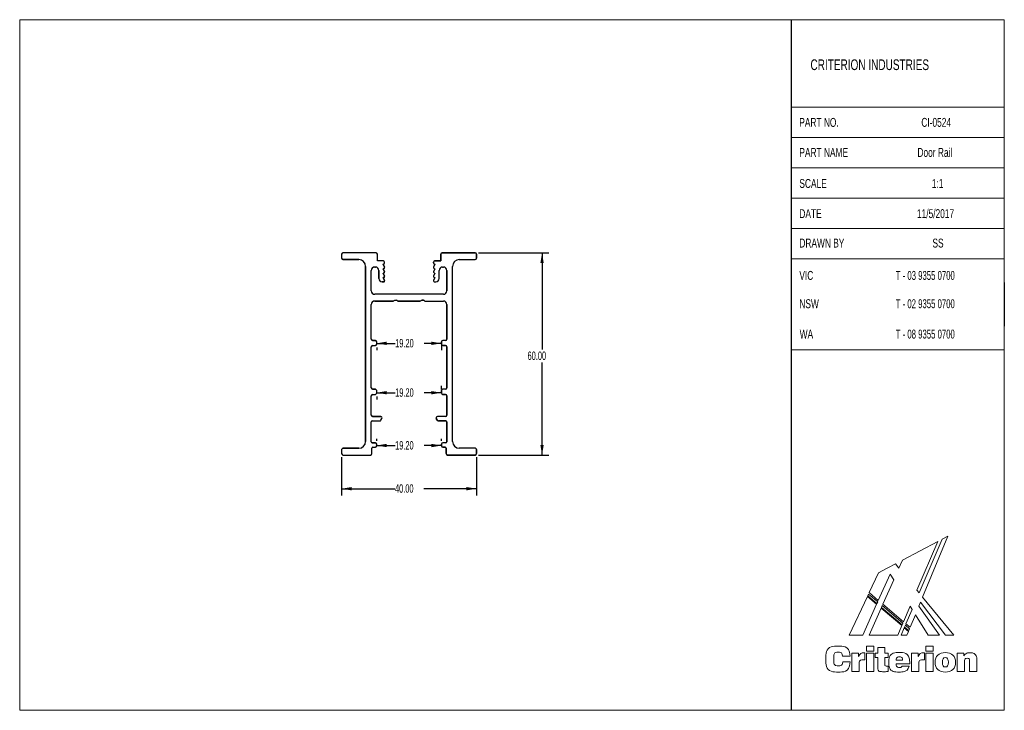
# Model space of a CAD drawing. Header units: millimetres. Extents: x 2 to 295, y 2 to 208.
import ezdxf

# ---------------------------------------------------------------- set-up
doc = ezdxf.new("R2010")
doc.units = ezdxf.units.MM
doc.layers.add('LAYER_1', color=7, linetype='Continuous')
doc.styles.add('SLDTEXTSTYLE0', font='TXT', dxfattribs={"width": 0.7})
doc.styles.add('SLDTEXTSTYLE1', font='TXT', dxfattribs={"width": 0.65})
doc.styles.add('SLDTEXTSTYLE2', font='TXT', dxfattribs={"width": 0.605})
doc.dimstyles.new('SLDDIMSTYLE0', dxfattribs={"dimtxt": 2.5, "dimasz": 3, "dimexe": 0, "dimexo": 0.0625, "dimtad": 0, "dimtih": 1, "dimtoh": 1, "dimrnd": 1e-09, "dimzin": 4, "dimdsep": 46, "dimtxsty": 'SLDTEXTSTYLE2', "dimsah": 1, "dimcen": 0.09, "dimadec": 0, "dimazin": 1, "dimtfac": 1, "dimtofl": 0, "dimtmove": 0, "dimatfit": 3, "dimfxl": 1, "dimfrac": 2, "dimtolj": 1, "dimtzin": 12, "dimarcsym": 0})

# ---------------------------------------------------------------- blocks, each defined once
blk = doc.blocks.new('Block2_1')
at = {"color": 250, "linetype": 'Continuous', "lineweight": 18, "true_color": 0x191924}
for p, q in [((33.25, 38.78), (22.77, 33.23)), ((33.25, 38.78), (22.77, 33.23)), ((27.07, 24.3), (33.25, 38.78)), ((27.07, 24.3), (33.25, 38.78)), ((34.56, 39.46), (27.73, 23.5)), ((34.56, 39.46), (27.73, 23.5)), ((28.74, 22.26), (36.18, 40.32)), ((28.74, 22.26), (36.18, 40.32)), ((36.18, 40.32), (34.56, 39.46)), ((36.18, 40.32), (34.56, 39.46)), ((22.77, 33.23), (21.71, 30.84)), ((22.77, 33.23), (21.71, 30.84)), ((15.65, 29.46), (12.9, 23.57)), ((15.65, 29.46), (12.9, 23.57)), ((18.04, 30.73), (15.65, 29.46)), ((18.04, 30.73), (15.65, 29.46)), ((19.25, 31.37), (18.04, 30.73)), ((19.25, 31.37), (18.04, 30.73)), ((19.91, 31.72), (19.25, 31.37)), ((19.91, 31.72), (19.25, 31.37)), ((19.25, 31.37), (19.25, 31.37)), ((19.25, 31.37), (19.25, 31.37)), ((20.66, 32.12), (19.91, 31.72)), ((20.66, 32.12), (19.91, 31.72)), ((21.71, 30.84), (20.66, 32.12)), ((21.71, 30.84), (20.66, 32.12)), ((15.6, 21.29), (19.07, 29.08)), ((15.6, 21.29), (19.07, 29.08)), ((20.16, 27.34), (16.96, 20.14)), ((20.16, 27.34), (16.96, 20.14)), ((19.07, 29.08), (20.16, 27.34)), ((19.07, 29.08), (20.16, 27.34)), ((12.9, 23.57), (15.6, 21.29)), ((12.9, 23.57), (15.6, 21.29)), ((27.73, 23.5), (27.07, 24.3)), ((27.73, 23.5), (27.07, 24.3)), ((12.37, 22.43), (7, 10.92)), ((12.37, 22.43), (7, 10.92)), ((15.08, 20.13), (12.37, 22.43)), ((15.08, 20.13), (12.37, 22.43)), ((12.72, 23.17), (12.47, 22.64)), ((12.72, 23.17), (12.47, 22.64)), ((12.47, 22.64), (15.18, 20.35)), ((12.47, 22.64), (15.18, 20.35)), ((15.42, 20.88), (12.72, 23.17)), ((15.42, 20.88), (12.72, 23.17)), ((15.18, 20.35), (15.42, 20.88)), ((15.18, 20.35), (15.42, 20.88)), ((27.64, 19.57), (28.13, 20.75)), ((27.64, 19.57), (28.13, 20.75)), ((28.13, 20.75), (35.5, 10.92)), ((28.13, 20.75), (35.5, 10.92)), ((38.03, 10.92), (28.74, 22.26)), ((38.03, 10.92), (28.74, 22.26)), ((10.98, 10.92), (15.08, 20.13)), ((10.98, 10.92), (15.08, 20.13)), ((16.44, 18.98), (12.86, 10.92)), ((16.44, 18.98), (12.86, 10.92)), ((22.57, 13.79), (16.44, 18.98)), ((22.57, 13.79), (16.44, 18.98)), ((16.78, 19.73), (16.54, 19.2)), ((16.78, 19.73), (16.54, 19.2)), ((16.54, 19.2), (22.67, 14.01)), ((16.54, 19.2), (22.67, 14.01)), ((22.9, 14.55), (16.78, 19.73)), ((22.9, 14.55), (16.78, 19.73)), ((16.96, 20.14), (23.07, 14.95)), ((16.96, 20.14), (23.07, 14.95)), ((23.07, 14.95), (25.03, 19.53)), ((23.07, 14.95), (25.03, 19.53)), ((25.62, 18.58), (23.81, 14.34)), ((25.62, 18.58), (23.81, 14.34)), ((25.03, 19.53), (25.62, 18.58)), ((25.03, 19.53), (25.62, 18.58)), ((33.78, 10.92), (27.64, 19.57)), ((33.78, 10.92), (27.64, 19.57)), ((25.06, 13.29), (26.59, 17.03)), ((25.06, 13.29), (26.59, 17.03)), ((26.59, 17.03), (30.4, 10.92)), ((26.59, 17.03), (30.4, 10.92)), ((21.35, 10.92), (22.57, 13.79)), ((21.35, 10.92), (22.57, 13.79)), ((23.3, 13.15), (22.35, 10.92)), ((23.3, 13.15), (22.35, 10.92)), ((22.67, 14.01), (22.9, 14.55)), ((22.67, 14.01), (22.9, 14.55)), ((24.56, 12.08), (23.3, 13.15)), ((24.56, 12.08), (23.3, 13.15)), ((23.63, 13.93), (23.4, 13.37)), ((23.63, 13.93), (23.4, 13.37)), ((23.4, 13.37), (24.65, 12.31)), ((23.4, 13.37), (24.65, 12.31)), ((24.88, 12.87), (23.63, 13.93)), ((24.88, 12.87), (23.63, 13.93)), ((23.81, 14.34), (25.06, 13.29)), ((23.81, 14.34), (25.06, 13.29)), ((24.08, 10.92), (24.56, 12.08)), ((24.08, 10.92), (24.56, 12.08)), ((24.65, 12.31), (24.88, 12.87)), ((24.65, 12.31), (24.88, 12.87)), ((7, 10.92), (10.98, 10.92)), ((7, 10.92), (10.98, 10.92)), ((12.86, 10.92), (21.35, 10.92)), ((12.86, 10.92), (21.35, 10.92)), ((22.35, 10.92), (24.08, 10.92)), ((22.35, 10.92), (24.08, 10.92)), ((30.4, 10.92), (33.78, 10.92)), ((30.4, 10.92), (33.78, 10.92)), ((35.5, 10.92), (38.03, 10.92)), ((35.5, 10.92), (38.03, 10.92)), ((12.07, 7.71), (14.23, 7.71)), ((12.07, 6.16), (12.07, 7.71)), ((14.23, 6.16), (12.07, 6.16)), ((14.23, 7.71), (14.23, 6.16)), ((15.41, 5.61), (15.41, 7.28)), ((15.41, 7.28), (17.54, 7.28)), ((17.54, 7.28), (17.54, 5.61)), ((29.72, 7.71), (31.89, 7.71)), ((29.72, 6.16), (29.72, 7.71)), ((31.89, 6.16), (29.72, 6.16)), ((31.89, 7.71), (31.89, 6.16)), ((7.25, 4.75), (5, 4.75)), ((5.06, 3.04), (7.29, 3.04)), ((7.77, 5.61), (9.75, 5.61)), ((7.77, 0.2), (7.77, 5.61)), ((9.75, 5.61), (9.75, 4.62)), ((11.43, 5.75), (11.63, 5.75)), ((11.63, 5.75), (11.63, 3.6)), ((12.07, 5.61), (14.23, 5.61)), ((12.07, 0.2), (12.07, 5.61)), ((14.23, 5.61), (14.23, 0.2)), ((14.64, 4.37), (14.64, 5.61)), ((14.64, 5.61), (15.41, 5.61)), ((15.41, 4.37), (14.64, 4.37)), ((15.41, 1.66), (15.41, 4.37)), ((17.54, 5.61), (18.55, 5.61)), ((18.55, 4.37), (17.54, 4.37)), ((17.54, 4.37), (17.54, 2.21)), ((18.55, 5.61), (18.55, 4.37)), ((20.89, 3.51), (22.81, 3.51)), ((25.43, 5.61), (27.41, 5.61)), ((25.43, 0.2), (25.43, 5.61)), ((27.41, 5.61), (27.41, 4.62)), ((29.09, 5.75), (29.28, 5.75)), ((29.28, 5.75), (29.28, 3.6)), ((29.72, 5.61), (31.89, 5.61)), ((29.72, 0.2), (29.72, 5.61)), ((31.89, 5.61), (31.89, 0.2)), ((39.01, 5.61), (40.96, 5.61)), ((39.01, 0.2), (39.01, 5.61)), ((40.96, 5.61), (40.96, 4.82)), ((41.16, 2.99), (41.16, 0.2)), ((42.69, 0.2), (42.69, 3)), ((44.84, 3.01), (44.84, 0.2)), ((9.93, 0.2), (7.77, 0.2)), ((9.93, 2.42), (9.93, 0.2)), ((14.23, 0.2), (12.07, 0.2)), ((18.57, 1.72), (18.57, 0.16)), ((24.93, 2.43), (20.89, 2.43)), ((22.7, 1.8), (24.75, 1.8)), ((24.93, 2.56), (24.93, 2.43)), ((27.58, 0.2), (25.43, 0.2)), ((27.58, 2.42), (27.58, 0.2)), ((31.89, 0.2), (29.72, 0.2)), ((41.16, 0.2), (39.01, 0.2)), ((44.84, 0.2), (42.69, 0.2))]:
    blk.add_line(p, q, dxfattribs=at)
for points in [[(7.29, 3.04), (7.16, 1.12), (5.89, 0), (3.78, 0), (1.43, 0), (0, 1.48), (0, 3.86), (0, 6.25), (1.44, 7.72), (3.73, 7.72), (5.85, 7.72), (7.11, 6.65), (7.25, 4.75)], [(5, 4.75), (4.93, 5.5), (4.51, 5.88), (3.76, 5.88), (2.83, 5.88), (2.37, 5.21), (2.37, 3.86), (2.37, 2.52), (2.87, 1.83), (3.82, 1.83), (4.54, 1.83), (4.99, 2.26), (5.06, 3.04)], [(9.75, 4.62), (10.04, 5.42), (10.56, 5.75), (11.43, 5.75)], [(11.63, 3.6), (11.47, 3.62), (11.32, 3.63), (11.19, 3.63), (10.32, 3.63), (9.93, 3.26), (9.93, 2.42)], [(24.75, 1.8), (24.46, 0.63), (23.44, 0.01), (21.77, 0.01), (19.9, 0.01), (18.74, 1.14), (18.74, 2.86), (18.74, 4.67), (19.93, 5.8), (21.85, 5.8), (23.76, 5.8), (24.93, 4.6), (24.93, 2.56)], [(22.81, 3.51), (22.77, 4.18), (22.44, 4.52), (21.83, 4.52), (21.27, 4.52), (20.92, 4.15), (20.89, 3.51)], [(27.41, 4.62), (27.7, 5.42), (28.21, 5.75), (29.09, 5.75)], [(29.28, 3.6), (29.12, 3.62), (28.98, 3.63), (28.85, 3.63), (27.98, 3.63), (27.58, 3.26), (27.58, 2.42)], [(40.96, 4.82), (41.46, 5.45), (42.07, 5.75), (42.86, 5.75), (43.52, 5.75), (44.04, 5.53), (44.39, 5.1), (44.81, 4.6), (44.84, 3.95), (44.84, 3.01)], [(42.69, 3), (42.69, 3.75), (42.55, 4.08), (41.96, 4.08), (41.42, 4.08), (41.16, 3.73), (41.16, 2.99)], [(18.57, 0.16), (18.1, 0.13), (17.65, 0.11), (17.24, 0.11), (15.9, 0.11), (15.41, 0.49), (15.41, 1.66)], [(17.54, 2.21), (17.54, 1.82), (17.75, 1.71), (18.27, 1.71)], [(18.27, 1.71), (18.36, 1.71), (18.46, 1.71), (18.57, 1.72)], [(20.89, 2.43), (20.92, 1.74), (21.27, 1.35), (21.89, 1.35), (22.31, 1.35), (22.59, 1.52), (22.7, 1.8)]]:
    blk.add_open_spline(points, degree=3, dxfattribs=at)
for points, knots in [([(35.48, 0.01), (33.57, 0.01), (32.42, 1.12), (32.42, 2.91), (32.42, 4.7), (33.57, 5.8), (35.48, 5.8)], [2, 2, 2, 2, 3, 3, 3, 4, 4, 4, 4]), ([(35.48, 4.31), (34.82, 4.31), (34.59, 3.87), (34.59, 2.91), (34.59, 1.95), (34.82, 1.51), (35.48, 1.51)], [2, 2, 2, 2, 3, 3, 3, 4, 4, 4, 4]), ([(35.48, 5.8), (37.38, 5.8), (38.53, 4.7), (38.53, 2.91), (38.53, 1.12), (37.38, 0.01), (35.48, 0.01)], [0, 0, 0, 0, 1, 1, 1, 2, 2, 2, 2]), ([(35.48, 1.51), (36.13, 1.51), (36.37, 1.95), (36.37, 2.91), (36.37, 3.87), (36.13, 4.31), (35.48, 4.31)], [0, 0, 0, 0, 1, 1, 1, 2, 2, 2, 2])]:
    blk.add_open_spline(points, degree=3, knots=knots, dxfattribs=at)
blk = doc.blocks.new('_D')
at = {"layer": 'LAYER_1', "color": 1}
for p, q in [((97.98, 77.68), (97.98, 66.28)), ((137.98, 77.68), (137.98, 66.28)), ((97.98, 68.28), (113.8, 68.28)), ((137.98, 68.28), (122.39, 68.28))]:
    blk.add_line(p, q, dxfattribs=at)
for points in [[(97.98, 68.28), (100.98, 67.78), (100.98, 68.78)], [(137.98, 68.28), (134.98, 68.78), (134.98, 67.78)]]:
    blk.add_solid(points, dxfattribs=at)
at = {"layer": 'LAYER_1', "color": 1, "insert": (113.8, 69.59), "char_height": 2.5, "attachment_point": 1, "style": 'SLDTEXTSTYLE2'}
blk.add_mtext('40.00', dxfattribs=at)
blk = doc.blocks.new('_D_1')
at = {"layer": 'LAYER_1', "color": 1}
for p, q in [((108.38, 111.43), (113.85, 111.43)), ((127.58, 111.43), (122.44, 111.43)), ((108.38, 110.18), (108.38, 109.43)), ((127.58, 110.88), (127.58, 109.43))]:
    blk.add_line(p, q, dxfattribs=at)
for points in [[(108.38, 111.43), (111.38, 110.93), (111.38, 111.93)], [(127.58, 111.43), (124.58, 111.93), (124.58, 110.93)]]:
    blk.add_solid(points, dxfattribs=at)
at = {"layer": 'LAYER_1', "color": 1, "insert": (113.85, 112.73), "char_height": 2.5, "attachment_point": 1, "style": 'SLDTEXTSTYLE2'}
blk.add_mtext('19.20', dxfattribs=at)
blk = doc.blocks.new('_D_2')
at = {"layer": 'LAYER_1', "color": 1}
for p, q in [((108.38, 96.77), (113.85, 96.77)), ((127.58, 96.77), (122.44, 96.77)), ((127.58, 97.68), (127.58, 98.77)), ((108.38, 95.68), (108.38, 94.77))]:
    blk.add_line(p, q, dxfattribs=at)
for points in [[(108.38, 96.77), (111.38, 96.27), (111.38, 97.27)], [(127.58, 96.77), (124.58, 97.27), (124.58, 96.27)]]:
    blk.add_solid(points, dxfattribs=at)
at = {"layer": 'LAYER_1', "color": 1, "insert": (113.85, 98.08), "char_height": 2.5, "attachment_point": 1, "style": 'SLDTEXTSTYLE2'}
blk.add_mtext('19.20', dxfattribs=at)
blk = doc.blocks.new('_D_3')
at = {"layer": 'LAYER_1', "color": 1}
for p, q in [((108.38, 82.48), (108.38, 83.1)), ((127.58, 82.48), (127.58, 83.1)), ((108.38, 81.1), (113.83, 81.1)), ((127.58, 81.1), (122.42, 81.1))]:
    blk.add_line(p, q, dxfattribs=at)
for points in [[(108.38, 81.1), (111.38, 80.6), (111.38, 81.6)], [(127.58, 81.1), (124.58, 81.6), (124.58, 80.6)]]:
    blk.add_solid(points, dxfattribs=at)
at = {"layer": 'LAYER_1', "color": 1, "insert": (113.83, 82.41), "char_height": 2.5, "attachment_point": 1, "style": 'SLDTEXTSTYLE2'}
blk.add_mtext('19.20', dxfattribs=at)
blk = doc.blocks.new('_D_4')
at = {"layer": 'LAYER_1', "color": 1}
for p, q in [((138.58, 138.28), (159.42, 138.28)), ((157.42, 138.28), (157.42, 109.61)), ((157.42, 78.28), (157.42, 105.78)), ((138.58, 78.28), (159.42, 78.28))]:
    blk.add_line(p, q, dxfattribs=at)
for points in [[(157.42, 138.28), (156.92, 135.28), (157.92, 135.28)], [(157.42, 78.28), (157.92, 81.28), (156.92, 81.28)]]:
    blk.add_solid(points, dxfattribs=at)
at = {"layer": 'LAYER_1', "color": 1, "insert": (153.12, 109), "char_height": 2.5, "attachment_point": 1, "style": 'SLDTEXTSTYLE2'}
blk.add_mtext('60.00', dxfattribs=at)

msp = doc.modelspace()

# ---------------------------------------------------------------- linework, layer by layer
at = {"color": 7, "linetype": 'Continuous', "lineweight": 18}
for p, q in [((2.5, 207.5), (294.51, 207.5)), ((2.5, 207.5), (2.5, 2.5)), ((294.51, 207.5), (294.51, 2.5)), ((231.292, 181.5), (294.51, 181.5)), ((231.292, 172.5), (294.51, 172.5)), ((231.292, 163.5), (294.51, 163.5)), ((231.292, 154.5), (294.51, 154.5)), ((231.292, 145.5), (294.51, 145.5)), ((231.292, 136.5), (294.51, 136.5)), ((294.51, 116.5), (294.51, 103.5)), ((231.292, 109.5), (294.51, 109.5)), ((2.5, 2.5), (294.51, 2.5))]:
    msp.add_line(p, q, dxfattribs=at)
at = {"color": 7, "linetype": 'Continuous'}
for p, q in [((97.978, 137.883), (97.978, 136.683)), ((108.178, 138.283), (98.378, 138.283)), ((108.578, 135.883), (108.578, 137.883)), ((127.378, 135.883), (127.378, 137.883)), ((127.778, 138.283), (137.578, 138.283)), ((137.978, 137.883), (137.978, 136.683)), ((103.078, 136.283), (98.378, 136.283)), ((110.328, 135.883), (108.578, 135.883)), ((110.328, 134.883), (110.704, 134.001)), ((110.728, 135.283), (110.728, 135.483)), ((125.228, 135.283), (125.228, 135.483)), ((125.628, 134.883), (125.252, 134.001)), ((125.628, 135.883), (127.378, 135.883)), ((132.878, 136.283), (137.578, 136.283)), ((105.078, 82.283), (105.078, 134.283)), ((106.778, 126.983), (106.778, 133.083)), ((108.028, 134.083), (107.778, 134.083)), ((109.028, 130.683), (109.028, 133.083)), ((110.328, 133.583), (110.704, 132.701)), ((110.428, 133.583), (110.328, 133.583)), ((110.328, 132.283), (110.704, 131.401)), ((110.428, 132.283), (110.328, 132.283)), ((125.628, 133.583), (125.252, 132.701)), ((125.628, 132.283), (125.252, 131.401)), ((125.528, 133.583), (125.628, 133.583)), ((125.528, 132.283), (125.628, 132.283)), ((126.928, 130.683), (126.928, 133.083)), ((127.928, 134.083), (128.178, 134.083)), ((129.178, 126.983), (129.178, 133.083)), ((130.878, 82.283), (130.878, 134.283)), ((110.428, 129.683), (110.028, 129.683)), ((110.428, 130.983), (110.328, 130.983)), ((110.328, 130.983), (110.704, 130.101)), ((125.628, 130.983), (125.252, 130.101)), ((125.528, 130.983), (125.628, 130.983)), ((125.528, 129.683), (125.928, 129.683)), ((128.178, 125.983), (107.778, 125.983)), ((106.778, 112.683), (106.778, 122.983)), ((113.262, 123.983), (107.778, 123.983)), ((113.545, 124.101), (113.728, 124.283)), ((113.728, 124.283), (114.228, 124.283)), ((114.411, 124.101), (114.228, 124.283)), ((121.262, 123.983), (114.694, 123.983)), ((121.545, 124.101), (121.728, 124.283)), ((122.228, 124.283), (121.728, 124.283)), ((122.411, 124.101), (122.228, 124.283)), ((122.694, 123.983), (128.178, 123.983)), ((129.178, 112.683), (129.178, 122.983)), ((107.178, 112.283), (107.978, 112.283)), ((108.378, 111.183), (108.378, 111.883)), ((127.578, 111.183), (127.578, 111.883)), ((128.778, 112.283), (127.978, 112.283)), ((106.778, 98.183), (106.778, 110.383)), ((107.178, 110.783), (107.978, 110.783)), ((128.778, 110.783), (127.978, 110.783)), ((129.178, 98.183), (129.178, 110.383)), ((107.178, 97.783), (107.978, 97.783)), ((108.378, 96.683), (108.378, 97.383)), ((127.578, 96.683), (127.578, 97.383)), ((128.778, 97.783), (127.978, 97.783)), ((106.778, 90.083), (106.778, 95.883)), ((107.178, 96.283), (107.978, 96.283)), ((128.778, 96.283), (127.978, 96.283)), ((129.178, 90.083), (129.178, 95.883)), ((106.778, 82.183), (106.778, 88.083)), ((107.078, 88.383), (109.289, 88.383)), ((107.178, 89.683), (109.578, 89.683)), ((109.636, 88.583), (109.924, 89.083)), ((126.32, 88.583), (126.032, 89.083)), ((128.778, 89.683), (126.378, 89.683)), ((128.878, 88.383), (126.667, 88.383)), ((129.178, 82.183), (129.178, 88.083)), ((107.078, 81.883), (107.978, 81.883)), ((128.878, 81.883), (127.978, 81.883)), ((97.978, 79.883), (97.978, 78.683)), ((98.378, 80.283), (103.078, 80.283)), ((106.978, 78.683), (106.978, 80.283)), ((107.278, 80.583), (107.978, 80.583)), ((108.378, 80.983), (108.378, 81.483)), ((127.578, 80.983), (127.578, 81.483)), ((128.678, 80.583), (127.978, 80.583)), ((128.978, 78.683), (128.978, 80.283)), ((137.578, 80.283), (132.878, 80.283)), ((137.978, 79.883), (137.978, 78.683)), ((98.378, 78.283), (106.578, 78.283)), ((137.578, 78.283), (129.378, 78.283))]:
    msp.add_line(p, q, dxfattribs=at)
at = {"color": 7, "linetype": 'Continuous', "lineweight": 25}
for p, q in [((97.978, 137.883), (97.978, 136.683)), ((108.178, 138.283), (98.378, 138.283)), ((108.578, 135.883), (108.578, 137.883)), ((127.378, 137.883), (127.378, 135.883)), ((137.578, 138.283), (127.778, 138.283)), ((137.978, 136.683), (137.978, 137.883)), ((98.378, 136.283), (103.078, 136.283)), ((110.328, 135.883), (108.578, 135.883)), ((110.704, 134.001), (110.328, 134.883)), ((110.728, 135.283), (110.728, 135.483)), ((125.228, 135.483), (125.228, 135.283)), ((125.628, 134.883), (125.252, 134.001)), ((127.378, 135.883), (125.628, 135.883)), ((132.878, 136.283), (137.578, 136.283)), ((105.078, 134.283), (105.078, 82.283)), ((106.778, 126.983), (106.778, 133.083)), ((107.778, 134.083), (108.028, 134.083)), ((109.028, 133.083), (109.028, 130.683)), ((110.704, 132.701), (110.328, 133.583)), ((110.328, 133.583), (110.428, 133.583)), ((110.704, 131.401), (110.328, 132.283)), ((110.328, 132.283), (110.428, 132.283)), ((125.628, 133.583), (125.252, 132.701)), ((125.628, 132.283), (125.252, 131.401)), ((125.528, 133.583), (125.628, 133.583)), ((125.528, 132.283), (125.628, 132.283)), ((126.928, 130.683), (126.928, 133.083)), ((127.928, 134.083), (128.178, 134.083)), ((129.178, 133.083), (129.178, 126.983)), ((130.878, 82.283), (130.878, 134.283)), ((110.028, 129.683), (110.428, 129.683)), ((110.704, 130.101), (110.328, 130.983)), ((110.328, 130.983), (110.428, 130.983)), ((125.628, 130.983), (125.252, 130.101)), ((125.528, 130.983), (125.628, 130.983)), ((125.528, 129.683), (125.928, 129.683)), ((128.178, 125.983), (107.778, 125.983)), ((106.778, 112.683), (106.778, 122.983)), ((107.778, 123.983), (113.262, 123.983)), ((113.545, 124.101), (113.728, 124.283)), ((113.728, 124.283), (114.228, 124.283)), ((114.228, 124.283), (114.411, 124.101)), ((114.694, 123.983), (121.262, 123.983)), ((121.545, 124.101), (121.728, 124.283)), ((121.728, 124.283), (122.228, 124.283)), ((122.228, 124.283), (122.411, 124.101)), ((122.694, 123.983), (128.178, 123.983)), ((129.178, 122.983), (129.178, 112.683)), ((107.978, 112.283), (107.178, 112.283)), ((108.378, 111.183), (108.378, 111.883)), ((127.578, 111.883), (127.578, 111.183)), ((128.778, 112.283), (127.978, 112.283)), ((106.778, 98.183), (106.778, 110.383)), ((107.178, 110.783), (107.978, 110.783)), ((127.978, 110.783), (128.778, 110.783)), ((129.178, 110.383), (129.178, 98.183)), ((107.978, 97.783), (107.178, 97.783)), ((108.378, 96.683), (108.378, 97.383)), ((127.578, 97.383), (127.578, 96.683)), ((128.778, 97.783), (127.978, 97.783)), ((106.778, 90.083), (106.778, 95.883)), ((107.178, 96.283), (107.978, 96.283)), ((127.978, 96.283), (128.778, 96.283)), ((129.178, 95.883), (129.178, 90.083)), ((106.778, 82.183), (106.778, 88.083)), ((107.078, 88.383), (109.289, 88.383)), ((109.578, 89.683), (107.178, 89.683)), ((109.636, 88.583), (109.924, 89.083)), ((126.032, 89.083), (126.32, 88.583)), ((128.778, 89.683), (126.378, 89.683)), ((126.667, 88.383), (128.878, 88.383)), ((129.178, 88.083), (129.178, 82.183)), ((107.978, 81.883), (107.078, 81.883)), ((128.878, 81.883), (127.978, 81.883)), ((97.978, 79.883), (97.978, 78.683)), ((103.078, 80.283), (98.378, 80.283)), ((106.978, 78.683), (106.978, 80.283)), ((107.278, 80.583), (107.978, 80.583)), ((108.378, 80.983), (108.378, 81.483)), ((127.578, 81.483), (127.578, 80.983)), ((127.978, 80.583), (128.678, 80.583)), ((128.978, 80.283), (128.978, 78.683)), ((137.578, 80.283), (132.878, 80.283)), ((137.978, 78.683), (137.978, 79.883)), ((98.378, 78.283), (106.578, 78.283)), ((129.378, 78.283), (137.578, 78.283))]:
    msp.add_line(p, q, dxfattribs=at)
at = {"color": 7, "linetype": 'Continuous'}
for centre, radius, start, end in [((98.378, 137.883), 0.4, 90, 180), ((108.178, 137.883), 0.4, 0, 90), ((127.778, 137.883), 0.4, 90, 180), ((137.578, 137.883), 0.4, 0, 90), ((98.378, 136.683), 0.4, 180, 270), ((103.078, 134.283), 2, 0, 90), ((110.328, 135.483), 0.4, 0, 90), ((110.328, 135.283), 0.4, 270, 0), ((125.628, 135.483), 0.4, 90, 180), ((125.628, 135.283), 0.4, 180, 270), ((132.878, 134.283), 2, 90, 180), ((137.578, 136.683), 0.4, 270, 360), ((107.778, 133.083), 1, 90, 180), ((108.028, 133.083), 1, 0, 90), ((110.428, 133.883), 0.3, 270, 23.07879), ((110.428, 132.583), 0.3, 270, 23.07879), ((125.528, 133.883), 0.3, 156.92121, 270), ((125.528, 132.583), 0.3, 156.92121, 270), ((127.928, 133.083), 1, 90, 180), ((128.178, 133.083), 1, 0, 90), ((110.028, 130.683), 1, 180, 270), ((110.428, 131.283), 0.3, 270, 23.07879), ((110.428, 129.983), 0.3, 270, 23.07879), ((125.528, 131.283), 0.3, 156.92121, 270), ((125.528, 129.983), 0.3, 156.92121, 270), ((125.928, 130.683), 1, 270, 360), ((107.778, 126.983), 1, 180, 270), ((128.178, 126.983), 1, 270, 0), ((107.778, 122.983), 1, 90, 180), ((113.262, 124.383), 0.4, 270, 315), ((114.694, 124.383), 0.4, 225, 270), ((121.262, 124.383), 0.4, 270, 315), ((122.694, 124.383), 0.4, 225, 270), ((128.178, 122.983), 1, 0, 90), ((107.178, 112.683), 0.4, 180, 270), ((107.978, 111.883), 0.4, 0, 90), ((107.978, 111.183), 0.4, 270, 0), ((127.978, 111.883), 0.4, 90, 180), ((127.978, 111.183), 0.4, 180, 270), ((128.778, 112.683), 0.4, 270, 0), ((107.178, 110.383), 0.4, 90, 180), ((128.778, 110.383), 0.4, 0, 90), ((107.178, 98.183), 0.4, 180, 270), ((107.978, 97.383), 0.4, 0, 90), ((107.978, 96.683), 0.4, 270, 0), ((127.978, 97.383), 0.4, 90, 180), ((127.978, 96.683), 0.4, 180, 270), ((128.778, 98.183), 0.4, 270, 0), ((107.178, 95.883), 0.4, 90, 180), ((128.778, 95.883), 0.4, 0, 90), ((107.178, 90.083), 0.4, 180, 270), ((107.078, 88.083), 0.3, 90, 180), ((109.289, 88.783), 0.4, 270, 330), ((109.578, 89.283), 0.4, 330, 90), ((126.378, 89.283), 0.4, 90, 210), ((126.667, 88.783), 0.4, 210, 270), ((128.778, 90.083), 0.4, 270, 0), ((128.878, 88.083), 0.3, 0, 90), ((103.078, 82.283), 2, 270, 360), ((107.078, 82.183), 0.3, 180, 270), ((107.978, 81.483), 0.4, 0, 90), ((127.978, 81.483), 0.4, 90, 180), ((128.878, 82.183), 0.3, 270, 0), ((132.878, 82.283), 2, 180, 270), ((98.378, 79.883), 0.4, 90, 180), ((107.278, 80.283), 0.3, 90, 180), ((107.978, 80.983), 0.4, 270, 0), ((127.978, 80.983), 0.4, 180, 270), ((128.678, 80.283), 0.3, 0, 90), ((137.578, 79.883), 0.4, 0, 90), ((98.378, 78.683), 0.4, 180, 270), ((106.578, 78.683), 0.4, 270, 0), ((129.378, 78.683), 0.4, 180, 270), ((137.578, 78.683), 0.4, 270, 0)]:
    msp.add_arc(centre, radius, start, end, dxfattribs=at)
at = {"color": 7, "linetype": 'Continuous', "lineweight": 25}
for centre, radius, start, end in [((98.378, 137.883), 0.4, 90, 180), ((108.178, 137.883), 0.4, 0, 90), ((127.778, 137.883), 0.4, 90, 180), ((137.578, 137.883), 0.4, 0, 90), ((98.378, 136.683), 0.4, 180, 270), ((103.078, 134.283), 2, 0, 90), ((110.328, 135.483), 0.4, 0, 90), ((110.328, 135.283), 0.4, 270, 0), ((125.628, 135.483), 0.4, 90, 180), ((125.628, 135.283), 0.4, 180, 270), ((132.878, 134.283), 2, 90, 180), ((137.578, 136.683), 0.4, 270, 360), ((107.778, 133.083), 1, 90, 180), ((108.028, 133.083), 1, 0, 90), ((110.428, 133.883), 0.3, 270, 23.07879), ((110.428, 132.583), 0.3, 270, 23.07879), ((125.528, 133.883), 0.3, 156.92121, 270), ((125.528, 132.583), 0.3, 156.92121, 270), ((127.928, 133.083), 1, 90, 180), ((128.178, 133.083), 1, 0, 90), ((110.028, 130.683), 1, 180, 270), ((110.428, 131.283), 0.3, 270, 23.07879), ((110.428, 129.983), 0.3, 270, 23.07879), ((125.528, 131.283), 0.3, 156.92121, 270), ((125.528, 129.983), 0.3, 156.92121, 270), ((125.928, 130.683), 1, 270, 360), ((107.778, 126.983), 1, 180, 270), ((128.178, 126.983), 1, 270, 0), ((107.778, 122.983), 1, 90, 180), ((113.262, 124.383), 0.4, 270, 315), ((114.694, 124.383), 0.4, 225, 270), ((121.262, 124.383), 0.4, 270, 315), ((122.694, 124.383), 0.4, 225, 270), ((128.178, 122.983), 1, 0, 90), ((107.178, 112.683), 0.4, 180, 270), ((107.978, 111.883), 0.4, 0, 90), ((107.978, 111.183), 0.4, 270, 0), ((127.978, 111.883), 0.4, 90, 180), ((127.978, 111.183), 0.4, 180, 270), ((128.778, 112.683), 0.4, 270, 0), ((107.178, 110.383), 0.4, 90, 180), ((128.778, 110.383), 0.4, 0, 90), ((107.178, 98.183), 0.4, 180, 270), ((107.978, 97.383), 0.4, 0, 90), ((107.978, 96.683), 0.4, 270, 0), ((127.978, 97.383), 0.4, 90, 180), ((127.978, 96.683), 0.4, 180, 270), ((128.778, 98.183), 0.4, 270, 0), ((107.178, 95.883), 0.4, 90, 180), ((128.778, 95.883), 0.4, 0, 90), ((107.178, 90.083), 0.4, 180, 270), ((107.078, 88.083), 0.3, 90, 180), ((109.289, 88.783), 0.4, 270, 330), ((109.578, 89.283), 0.4, 330, 90), ((126.378, 89.283), 0.4, 90, 210), ((126.667, 88.783), 0.4, 210, 270), ((128.778, 90.083), 0.4, 270, 0), ((128.878, 88.083), 0.3, 0, 90), ((103.078, 82.283), 2, 270, 360), ((107.078, 82.183), 0.3, 180, 270), ((107.978, 81.483), 0.4, 0, 90), ((127.978, 81.483), 0.4, 90, 180), ((128.878, 82.183), 0.3, 270, 0), ((132.878, 82.283), 2, 180, 270), ((98.378, 79.883), 0.4, 90, 180), ((107.278, 80.283), 0.3, 90, 180), ((107.978, 80.983), 0.4, 270, 0), ((127.978, 80.983), 0.4, 180, 270), ((128.678, 80.283), 0.3, 0, 90), ((137.578, 79.883), 0.4, 0, 90), ((98.378, 78.683), 0.4, 180, 270), ((106.578, 78.683), 0.4, 270, 0), ((129.378, 78.683), 0.4, 180, 270), ((137.578, 78.683), 0.4, 270, 0)]:
    msp.add_arc(centre, radius, start, end, dxfattribs=at)
at = {"layer": 'LAYER_1', "color": 3, "true_color": 0x00ff00}
for p, q in [((231.292, 207.5), (231.292, 2.5)), ((294.51, 129.5), (294.51, 116.5))]:
    msp.add_line(p, q, dxfattribs=at)

# ---------------------------------------------------------------- block references
at = {"color": 7, "linetype": 'Continuous'}
msp.add_blockref('Block2_1', (241.542, 13.855), dxfattribs=at)

# ---------------------------------------------------------------- texts
at = {"color": 3, "linetype": 'Continuous', "lineweight": 0, "true_color": 0x00ff00, "attachment_point": 1}
for s, insert, char_height, style in [('CRITERION INDUSTRIES', (237.019, 195.719), 3.175, 'SLDTEXTSTYLE0'), ('PART NO.', (233.704, 178.341), 2.6458, 'SLDTEXTSTYLE0'), ('CI-0524', (269.899, 178.341), 2.6458, 'SLDTEXTSTYLE0'), ('PART NAME', (233.729, 169.418), 2.6458, 'SLDTEXTSTYLE0'), ('Door Rail', (268.747, 169.418), 2.6458, 'SLDTEXTSTYLE0'), ('SCALE', (233.729, 160.21), 2.6458, 'SLDTEXTSTYLE0'), ('1:1', (273.018, 160.21), 2.6458, 'SLDTEXTSTYLE0'), ('VIC', (233.729, 132.914), 2.6458, 'SLDTEXTSTYLE0'), ('T - 03 9355 0700', (262.312, 132.914), 2.64583, 'SLDTEXTSTYLE1'), ('NSW', (233.729, 124.513), 2.6458, 'SLDTEXTSTYLE0'), ('T - 02 9355 0700', (262.312, 124.513), 2.64583, 'SLDTEXTSTYLE1'), ('WA', (233.827, 115.501), 2.6458, 'SLDTEXTSTYLE0'), ('T - 08 9355 0700', (262.312, 115.501), 2.64583, 'SLDTEXTSTYLE1')]:
    msp.add_mtext(s, dxfattribs=dict(at, insert=insert, char_height=char_height, style=style))
at = {"layer": 'LAYER_1', "color": 3, "true_color": 0x00ff00, "char_height": 2.6458, "attachment_point": 1, "style": 'SLDTEXTSTYLE0'}
for s, insert in [('DATE', (233.729, 151.253)), ('11/5/2017', (268.608, 151.253)), ('DRAWN BY', (233.729, 142.514)), ('SS', (273.199, 142.514))]:
    msp.add_mtext(s, dxfattribs=dict(at, insert=insert))

# ---------------------------------------------------------------- dimensions: what is measured, and where the dimension line sits
at = {"layer": 'LAYER_1', "color": 1}
dim = msp.add_linear_dim(base=(157.42, 78.283), p1=(137.578, 138.283), p2=(137.578, 78.283), angle=90, dimstyle='SLDDIMSTYLE0', dxfattribs=at)
dim.commit()
dim.dimension.update_dxf_attribs({"geometry": '_D_4', "text_midpoint": (157.42, 107.695), "dimtype": 160})
for base, p1, p2, picture, middle in [((108.378, 111.429), (127.578, 111.883), (108.378, 111.183), '_D_1', (118.142, 111.429)), ((127.578, 96.775), (108.378, 96.683), (127.578, 96.683), '_D_2', (118.142, 96.775)), ((108.378, 81.103), (127.578, 80.983), (108.378, 80.983), '_D_3', (118.127, 81.103)), ((97.978, 68.283), (137.978, 78.683), (97.978, 78.683), '_D', (118.095, 68.283))]:
    dim = msp.add_linear_dim(base=base, p1=p1, p2=p2, dimstyle='SLDDIMSTYLE0', dxfattribs=at)
    dim.commit()
    dim.dimension.update_dxf_attribs({"geometry": picture, "text_midpoint": middle, "dimtype": 160})

doc.saveas('drawing.dxf')
